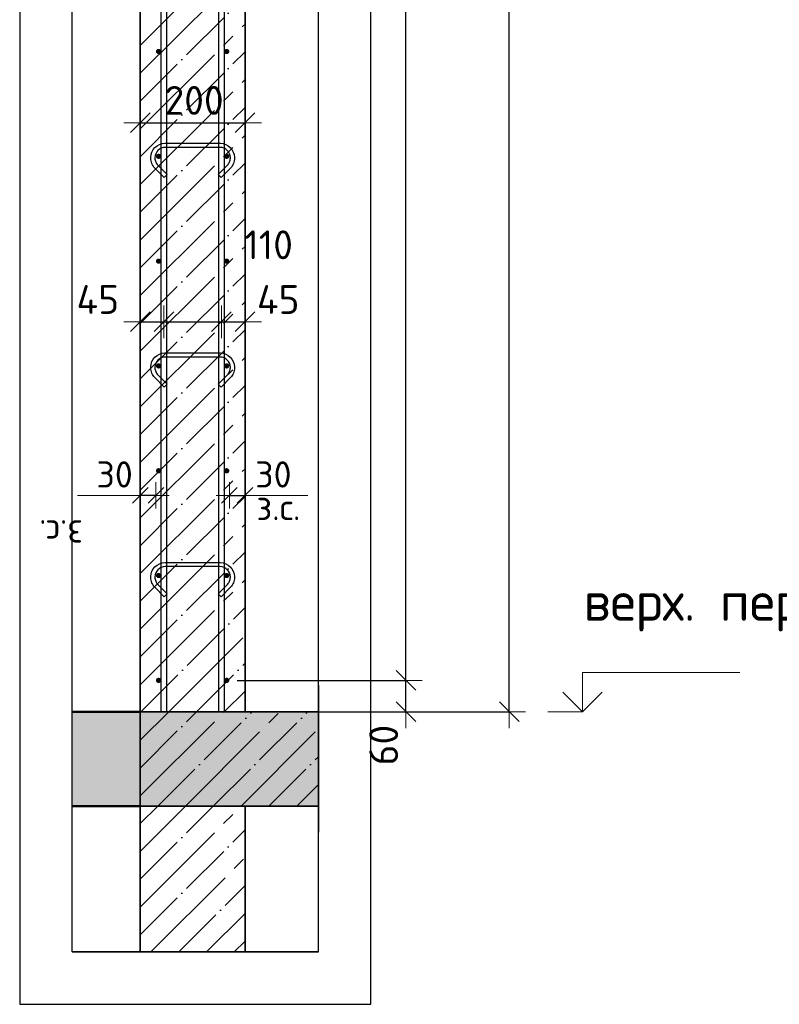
# Model space of a CAD drawing. Header units: millimetres. Extents: x -3026 to 47325, y -2839 to 55854.
# Tile 98 of 130: x 29876 to 31326, y 43643 to 45522. Entities that reach past the tile are written whole.
import ezdxf

# ---------------------------------------------------------------- set-up
doc = ezdxf.new("R2010")
doc.units = ezdxf.units.MM
doc.header["$PDMODE"] = 65
doc.linetypes.add('______11', pattern=[125, 100, -12.5, 0, -12.5])
doc.linetypes.add('______5', pattern=[275, 200, -25, 25, -25])
for name, color, linetype, lineweight in [('Standard', 7, 'Continuous', 25), ('Арм.стержн. вертикальными 1', 22, 'Continuous', 35), ('Арм.стержн.горизонт. 1', 180, 'Continuous', 35), ('Высотная отметки_ общее', 7, 'Continuous', 13), ('Размерная линия_ общее', 7, 'Continuous', 13), ('Размерная линия_ общее_1', 7, 'Continuous', 13)]:
    doc.layers.add(name, color=color, linetype=linetype, lineweight=lineweight)
doc.layers.add('Арм.стержн.Стяжки', color=7, linetype='Continuous', lineweight=35, true_color=0x501e0f)
doc.styles.add('ISOCPEUR', font='ISOCPEUR')
doc.dimstyles.new('DIMSTYLE_11', dxfattribs={"dimtxt": 55, "dimasz": 62.5, "dimexe": 0, "dimexo": 0.001, "dimgap": 27.5, "dimtad": 2, "dimdec": 0, "dimrnd": 5, "dimzin": 12, "dimdsep": 46, "dimtxsty": 'ISOCPEUR', "dimblk1": 'ALL_ML_STRICH', "dimblk2": 'ALL_ML_STRICH', "dimsah": 1, "dimcen": 0, "dimse1": 1, "dimse2": 1, "dimclrd": 7, "dimclre": 256, "dimclrt": 7, "dimadec": 0, "dimazin": 0, "dimtfac": 1, "dimtdec": 0, "dimtix": 1, "dimtmove": 2, "dimatfit": 3, "dimfxl": 0, "dimtvp": 1.2, "dimtzin": 0, "dimlwd": 0, "dimlwe": -3, "dimarcsym": 0})
doc.dimstyles.new('DIMSTYLE_3', dxfattribs={"dimtxt": 55, "dimasz": 62.5, "dimexe": 0, "dimexo": 0, "dimgap": 27.5, "dimtad": 2, "dimdec": 0, "dimrnd": 5, "dimzin": 12, "dimdsep": 46, "dimtxsty": 'ISOCPEUR', "dimblk1": 'ALL_ML_STRICH', "dimblk2": 'ALL_ML_STRICH', "dimsah": 1, "dimcen": 0, "dimclrd": 7, "dimclre": 256, "dimclrt": 7, "dimadec": 0, "dimazin": 0, "dimtfac": 1, "dimtdec": 0, "dimtix": 1, "dimtmove": 2, "dimatfit": 3, "dimfxl": 0, "dimtzin": 0, "dimlwd": 0, "dimlwe": -3, "dimarcsym": 0})
doc.dimstyles.new('DIMSTYLE_7', dxfattribs={"dimtxt": 50, "dimasz": 50, "dimexe": 0, "dimexo": 0.001, "dimgap": 25, "dimtad": 2, "dimdec": 0, "dimrnd": 5, "dimzin": 12, "dimdsep": 46, "dimtxsty": 'ISOCPEUR', "dimblk1": 'ALL_ML_STRICH', "dimblk2": 'ALL_ML_STRICH', "dimsah": 1, "dimcen": 0, "dimse1": 1, "dimse2": 1, "dimclrd": 7, "dimclre": 256, "dimclrt": 7, "dimadec": 0, "dimazin": 0, "dimtfac": 1, "dimtdec": 0, "dimtix": 1, "dimtmove": 2, "dimatfit": 3, "dimfxl": 0, "dimtvp": 1.2, "dimtzin": 0, "dimlwd": 0, "dimlwe": -3, "dimarcsym": 0})
doc.dimstyles.new('DIMSTYLE_8', dxfattribs={"dimtxt": 55, "dimasz": 62.5, "dimexe": 0, "dimexo": 0, "dimgap": 27.5, "dimtad": 2, "dimdec": 0, "dimrnd": 5, "dimzin": 12, "dimdsep": 46, "dimtxsty": 'ISOCPEUR', "dimblk1": 'ALL_ML_STRICH', "dimblk2": 'ALL_ML_STRICH', "dimsah": 1, "dimcen": 0, "dimclrd": 7, "dimclre": 256, "dimclrt": 7, "dimadec": 0, "dimazin": 0, "dimtfac": 1, "dimtdec": 0, "dimtix": 1, "dimtmove": 2, "dimatfit": 3, "dimfxl": 0, "dimtvp": 1.2, "dimtzin": 0, "dimlwd": 0, "dimlwe": -3, "dimarcsym": 0})

# ---------------------------------------------------------------- blocks, each defined once
blk = doc.blocks.new('COMPLEX_ELEVATIONDIM_3')
at = {"layer": 'Высотная отметки_ общее', "color": 7, "linetype": 'Continuous', "lineweight": 13, "transparency": 33554687}
for p, q in [((30950, 44201.6), (30950, 44276.6)), ((30950, 44276.6), (31250, 44276.6)), ((30950, 44201.6), (30912.5, 44239.1)), ((30950, 44201.6), (30987.5, 44239.1)), ((30950, 44201.6), (30883.9, 44201.6)), ((30950, 44201.6), (30950, 44201.6)), ((30950, 44201.6), (30950, 44201.6)), ((30950, 44201.6), (30950, 44201.6)), ((30950, 44201.6), (30950, 44201.6))]:
    blk.add_line(p, q, dxfattribs=at)
at = {"layer": 'Высотная отметки_ общее', "color": 7, "linetype": 'Continuous', "lineweight": 13, "transparency": 33554687, "insert": (30951.8, 44354.9), "char_height": 75, "width": 651.121, "attachment_point": 7, "style": 'ISOCPEUR'}
blk.add_mtext('\\W0.98;верх. перекр.', dxfattribs=at)
blk = doc.blocks.new('ALL_ML_STRICH')
at = {"color": 0, "linetype": 'ByBlock', "lineweight": -2}
for p, q in [((0, -0.5), (0, 0.5)), ((-1, 0), (0.5, 0)), ((-0.3, -0.3), (0.3, 0.3))]:
    blk.add_line(p, q, dxfattribs=at)
blk = doc.blocks.new('*D83')
at = {"layer": 'DEFPOINTS', "color": 7, "linetype": 'Continuous', "lineweight": 13, "transparency": 33554687}
for p in [(30402.1, 47321.6), (30430.7, 44201.6), (30810, 44201.6)]:
    blk.add_point(p, dxfattribs=at)
at = {"layer": 'Размерная линия_ общее', "color": 253, "linetype": 'Continuous', "lineweight": -2, "true_color": 0xa0a0a0, "transparency": 33554687}
for p, q in [((30422.1, 47321.6), (30810, 47321.6)), ((30450.7, 44201.6), (30810, 44201.6))]:
    blk.add_line(p, q, dxfattribs=at)
at = {"layer": 'Размерная линия_ общее', "color": 7, "linetype": 'Continuous', "lineweight": -2, "transparency": 33554687}
blk.add_line((30810, 44201.6), (30810, 47321.6), dxfattribs=at)
at = {"layer": 'Размерная линия_ общее', "color": 7, "linetype": 'Continuous', "lineweight": 13, "transparency": 33554687, "xscale": 62.5, "yscale": 62.5, "zscale": 62.5}
for p, rotation in [((30810, 47321.6), 90), ((30810, 44201.6), 270)]:
    blk.add_blockref('ALL_ML_STRICH', p, dxfattribs=dict(at, rotation=rotation))
at = {"layer": 'Размерная линия_ общее', "color": 7, "linetype": 'Continuous', "lineweight": 13, "transparency": 33554687, "insert": (30767.5, 45769.8), "char_height": 55, "width": 220, "attachment_point": 5, "rotation": 90, "style": 'ISOCPEUR'}
blk.add_mtext('\\A1;{3120}', dxfattribs=at)
blk = doc.blocks.new('*D85')
at = {"layer": 'DEFPOINTS', "color": 7, "linetype": 'Continuous', "lineweight": 13, "transparency": 33554687}
for p in [(30270.9, 44261.6), (30328.7, 44201.6), (30612.8, 44201.6)]:
    blk.add_point(p, dxfattribs=at)
at = {"layer": 'Размерная линия_ общее', "color": 253, "linetype": 'Continuous', "lineweight": -2, "true_color": 0xa0a0a0, "transparency": 33554687}
for p, q in [((30290.9, 44261.6), (30612.8, 44261.6)), ((30348.7, 44201.6), (30612.8, 44201.6))]:
    blk.add_line(p, q, dxfattribs=at)
at = {"layer": 'Размерная линия_ общее', "color": 7, "linetype": 'Continuous', "lineweight": -2, "transparency": 33554687}
blk.add_line((30612.8, 44201.6), (30612.8, 44261.6), dxfattribs=at)
at = {"layer": 'Размерная линия_ общее', "color": 7, "linetype": 'Continuous', "lineweight": 13, "transparency": 33554687, "xscale": 62.5, "yscale": 62.5, "zscale": 62.5}
for p, rotation in [((30612.8, 44261.6), 90), ((30612.8, 44201.6), 270)]:
    blk.add_blockref('ALL_ML_STRICH', p, dxfattribs=dict(at, rotation=rotation))
at = {"layer": 'Размерная линия_ общее', "color": 7, "linetype": 'Continuous', "lineweight": 13, "transparency": 33554687, "insert": (30570.4, 44138), "char_height": 55, "width": 110, "attachment_point": 5, "rotation": 90, "style": 'ISOCPEUR'}
blk.add_mtext('\\A1;{60}', dxfattribs=at)
blk = doc.blocks.new('*D86')
at = {"layer": 'DEFPOINTS', "color": 7, "linetype": 'Continuous', "lineweight": 13, "transparency": 33554687}
for p in [(30270.9, 47261.6), (30270.9, 44261.6), (30612.8, 44261.6)]:
    blk.add_point(p, dxfattribs=at)
at = {"layer": 'Размерная линия_ общее', "color": 253, "linetype": 'Continuous', "lineweight": -2, "true_color": 0xa0a0a0, "transparency": 33554687}
for p, q in [((30290.9, 47261.6), (30612.8, 47261.6)), ((30290.9, 44261.6), (30612.8, 44261.6))]:
    blk.add_line(p, q, dxfattribs=at)
at = {"layer": 'Размерная линия_ общее', "color": 7, "linetype": 'Continuous', "lineweight": -2, "transparency": 33554687}
blk.add_line((30612.8, 44261.6), (30612.8, 47261.6), dxfattribs=at)
at = {"layer": 'Размерная линия_ общее', "color": 7, "linetype": 'Continuous', "lineweight": 13, "transparency": 33554687, "xscale": 62.5, "yscale": 62.5, "zscale": 62.5}
for p, rotation in [((30612.8, 47261.6), 90), ((30612.8, 44261.6), 270)]:
    blk.add_blockref('ALL_ML_STRICH', p, dxfattribs=dict(at, rotation=rotation))
at = {"layer": 'Размерная линия_ общее', "color": 7, "linetype": 'Continuous', "lineweight": 13, "transparency": 33554687, "insert": (30542.8, 45576.6), "char_height": 55, "width": 2.75, "attachment_point": 1, "rotation": 90, "line_spacing_factor": 0.60241, "style": 'ISOCPEUR'}
blk.add_mtext('\\W0.91;15х200=3000', dxfattribs=at)
blk = doc.blocks.new('*D125')
at = {"layer": 'DEFPOINTS', "color": 7, "linetype": 'Continuous', "lineweight": 13, "transparency": 33554687}
for p in [(30275.9, 44614.5), (30275.9, 44605.8), (30305.9, 44605.8)]:
    blk.add_point(p, dxfattribs=at)
at = {"layer": 'Размерная линия_ общее_1', "color": 7, "linetype": 'Continuous', "lineweight": -2, "transparency": 33554687}
blk.add_line((30275.9, 44614.5), (30305.9, 44614.5), dxfattribs=at)
at = {"layer": 'Размерная линия_ общее_1', "color": 7, "linetype": 'Continuous', "lineweight": 13, "transparency": 33554687, "xscale": 50, "yscale": 50, "zscale": 50, "rotation": 180}
blk.add_blockref('ALL_ML_STRICH', (30275.9, 44614.5), dxfattribs=at)
at = {"layer": 'Размерная линия_ общее_1', "color": 7, "linetype": 'Continuous', "lineweight": 13, "transparency": 33554687, "xscale": 50, "yscale": 50, "zscale": 50}
blk.add_blockref('ALL_ML_STRICH', (30305.9, 44614.5), dxfattribs=at)
at = {"layer": 'Размерная линия_ общее_1', "color": 7, "linetype": 'Continuous', "lineweight": 13, "transparency": 33554687, "insert": (30359.9, 44654.5), "char_height": 50, "width": 100, "attachment_point": 5, "style": 'ISOCPEUR'}
blk.add_mtext('\\A1;{30}', dxfattribs=at)
at = {"layer": 'Размерная линия_ общее_1', "color": 7, "linetype": 'Continuous', "lineweight": 13, "transparency": 33554687, "insert": (30327.6, 44617.3), "char_height": 50, "width": 2.5, "attachment_point": 1, "line_spacing_factor": 0.60241, "style": 'ISOCPEUR'}
blk.add_mtext('з.с.', dxfattribs=at)
blk = doc.blocks.new('*D126')
at = {"layer": 'DEFPOINTS', "color": 7, "linetype": 'Continuous', "lineweight": 13, "transparency": 33554687}
for p in [(30105.9, 44945.8), (30150.9, 44948.2), (30105.9, 44936.4)]:
    blk.add_point(p, dxfattribs=at)
at = {"layer": 'Размерная линия_ общее', "color": 7, "linetype": 'Continuous', "lineweight": -2, "transparency": 33554687}
blk.add_line((30105.9, 44945.8), (30150.9, 44945.8), dxfattribs=at)
at = {"layer": 'Размерная линия_ общее', "color": 7, "linetype": 'Continuous', "lineweight": 13, "transparency": 33554687, "xscale": 62.5, "yscale": 62.5, "zscale": 62.5, "rotation": 180}
blk.add_blockref('ALL_ML_STRICH', (30105.9, 44945.8), dxfattribs=at)
at = {"layer": 'Размерная линия_ общее', "color": 7, "linetype": 'Continuous', "lineweight": 13, "transparency": 33554687, "xscale": 62.5, "yscale": 62.5, "zscale": 62.5}
blk.add_blockref('ALL_ML_STRICH', (30150.9, 44945.8), dxfattribs=at)
at = {"layer": 'Размерная линия_ общее', "color": 7, "linetype": 'Continuous', "lineweight": 13, "transparency": 33554687, "insert": (30024.9, 44988.4), "char_height": 55, "width": 110, "attachment_point": 5, "style": 'ISOCPEUR'}
blk.add_mtext('\\A1;{45}', dxfattribs=at)
blk = doc.blocks.new('*D127')
at = {"layer": 'DEFPOINTS', "color": 7, "linetype": 'Continuous', "lineweight": 13, "transparency": 33554687}
for p in [(30150.9, 44948.2), (30150.9, 44945.8), (30260.9, 44952.1)]:
    blk.add_point(p, dxfattribs=at)
at = {"layer": 'Размерная линия_ общее', "color": 7, "linetype": 'Continuous', "lineweight": -2, "transparency": 33554687}
blk.add_line((30150.9, 44945.8), (30260.9, 44945.8), dxfattribs=at)
at = {"layer": 'Размерная линия_ общее', "color": 7, "linetype": 'Continuous', "lineweight": 13, "transparency": 33554687, "xscale": 62.5, "yscale": 62.5, "zscale": 62.5, "rotation": 180}
blk.add_blockref('ALL_ML_STRICH', (30150.9, 44945.8), dxfattribs=at)
at = {"layer": 'Размерная линия_ общее', "color": 7, "linetype": 'Continuous', "lineweight": 13, "transparency": 33554687, "xscale": 62.5, "yscale": 62.5, "zscale": 62.5}
blk.add_blockref('ALL_ML_STRICH', (30260.9, 44945.8), dxfattribs=at)
at = {"layer": 'Размерная линия_ общее', "color": 7, "linetype": 'Continuous', "lineweight": 13, "transparency": 33554687, "insert": (30350.9, 45092.7), "char_height": 55, "width": 165, "attachment_point": 5, "style": 'ISOCPEUR'}
blk.add_mtext('\\A1;{110}', dxfattribs=at)
blk = doc.blocks.new('*D128')
at = {"layer": 'DEFPOINTS', "color": 7, "linetype": 'Continuous', "lineweight": 13, "transparency": 33554687}
for p in [(30260.9, 44952.1), (30260.9, 44945.8), (30305.9, 44945)]:
    blk.add_point(p, dxfattribs=at)
at = {"layer": 'Размерная линия_ общее', "color": 7, "linetype": 'Continuous', "lineweight": -2, "transparency": 33554687}
blk.add_line((30260.9, 44945.8), (30305.9, 44945.8), dxfattribs=at)
at = {"layer": 'Размерная линия_ общее', "color": 7, "linetype": 'Continuous', "lineweight": 13, "transparency": 33554687, "xscale": 62.5, "yscale": 62.5, "zscale": 62.5, "rotation": 180}
blk.add_blockref('ALL_ML_STRICH', (30260.9, 44945.8), dxfattribs=at)
at = {"layer": 'Размерная линия_ общее', "color": 7, "linetype": 'Continuous', "lineweight": 13, "transparency": 33554687, "xscale": 62.5, "yscale": 62.5, "zscale": 62.5}
blk.add_blockref('ALL_ML_STRICH', (30305.9, 44945.8), dxfattribs=at)
at = {"layer": 'Размерная линия_ общее', "color": 7, "linetype": 'Continuous', "lineweight": 13, "transparency": 33554687, "insert": (30369.2, 44988.3), "char_height": 55, "width": 110, "attachment_point": 5, "style": 'ISOCPEUR'}
blk.add_mtext('\\A1;{45}', dxfattribs=at)
blk = doc.blocks.new('*D129')
at = {"layer": 'DEFPOINTS', "color": 7, "linetype": 'Continuous', "lineweight": 13, "transparency": 33554687}
for p in [(30105.9, 45325.8), (30305.9, 45325), (30105.9, 45316.4)]:
    blk.add_point(p, dxfattribs=at)
at = {"layer": 'Размерная линия_ общее', "color": 253, "linetype": 'Continuous', "lineweight": -2, "true_color": 0xa0a0a0, "transparency": 33554687}
for p, q in [((30105.9, 45325.8), (30105.9, 45325.8)), ((30305.9, 45325.8), (30305.9, 45325.8))]:
    blk.add_line(p, q, dxfattribs=at)
at = {"layer": 'Размерная линия_ общее', "color": 7, "linetype": 'Continuous', "lineweight": -2, "transparency": 33554687}
blk.add_line((30105.9, 45325.8), (30305.9, 45325.8), dxfattribs=at)
at = {"layer": 'Размерная линия_ общее', "color": 7, "linetype": 'Continuous', "lineweight": 13, "transparency": 33554687, "xscale": 62.5, "yscale": 62.5, "zscale": 62.5, "rotation": 180}
blk.add_blockref('ALL_ML_STRICH', (30105.9, 45325.8), dxfattribs=at)
at = {"layer": 'Размерная линия_ общее', "color": 7, "linetype": 'Continuous', "lineweight": 13, "transparency": 33554687, "xscale": 62.5, "yscale": 62.5, "zscale": 62.5}
blk.add_blockref('ALL_ML_STRICH', (30305.9, 45325.8), dxfattribs=at)
at = {"layer": 'Размерная линия_ общее', "color": 7, "linetype": 'Continuous', "lineweight": 13, "transparency": 33554687, "insert": (30208.6, 45368.3), "char_height": 55, "width": 165, "attachment_point": 5, "style": 'ISOCPEUR'}
blk.add_mtext('\\A1;{200}', dxfattribs=at)
blk = doc.blocks.new('*D130')
at = {"layer": 'DEFPOINTS', "color": 7, "linetype": 'Continuous', "lineweight": 13, "transparency": 33554687}
for p in [(30135.9, 44614.5), (30105.9, 44605.8), (30135.9, 44605.8)]:
    blk.add_point(p, dxfattribs=at)
at = {"layer": 'Размерная линия_ общее_1', "color": 7, "linetype": 'Continuous', "lineweight": -2, "transparency": 33554687}
blk.add_line((30135.9, 44614.5), (30105.9, 44614.5), dxfattribs=at)
at = {"layer": 'Размерная линия_ общее_1', "color": 7, "linetype": 'Continuous', "lineweight": 13, "transparency": 33554687, "xscale": 50, "yscale": 50, "zscale": 50}
for p, rotation in [((30105.9, 44614.5), 180), ((30135.9, 44614.5), 360)]:
    blk.add_blockref('ALL_ML_STRICH', p, dxfattribs=dict(at, rotation=rotation))
at = {"layer": 'Размерная линия_ общее_1', "color": 7, "linetype": 'Continuous', "lineweight": 13, "transparency": 33554687, "insert": (30056.9, 44654.5), "char_height": 50, "width": 100, "attachment_point": 5, "style": 'ISOCPEUR'}
blk.add_mtext('\\A1;{30}', dxfattribs=at)
at = {"layer": 'Размерная линия_ общее_1', "color": 7, "linetype": 'Continuous', "lineweight": 13, "transparency": 33554687, "insert": (29996.6, 44517.3), "char_height": 50, "width": 2.5, "attachment_point": 1, "rotation": 180, "line_spacing_factor": 0.60241, "style": 'ISOCPEUR'}
blk.add_mtext('з.с.', dxfattribs=at)

msp = doc.modelspace()

# ---------------------------------------------------------------- hatches: boundary and pattern name
at = {"layer": 'Standard', "linetype": 'Continuous', "lineweight": 25, "true_color": 0xe0e0e0, "transparency": 33554687}
msp.add_hatch(color=254, dxfattribs=at).paths.add_polyline_path([(29975.8, 44021.6), (30105.9, 44021.6), (30105.9, 44201.6), (29975.8, 44201.6)])
at = {"layer": 'Standard', "linetype": 'Continuous', "lineweight": -3, "transparency": 33554687}
msp.add_hatch(color=9, dxfattribs=at).paths.add_polyline_path([(30105.9, 44201.6), (30105.9, 44021.6), (30445.8, 44021.6), (30445.8, 44201.6)])
at = {"layer": 'Арм.стержн.горизонт. 1', "linetype": 'Continuous', "lineweight": 50, "transparency": 33554687}
for points in [[(30145.9, 45461.6), (30145.5, 45463.5), (30144.4, 45465.1), (30142.8, 45466.2), (30140.9, 45466.6), (30138.9, 45466.2), (30137.3, 45465.1), (30136.2, 45463.5), (30135.9, 45461.6), (30136.2, 45459.6), (30137.3, 45458), (30138.9, 45456.9), (30140.9, 45456.6), (30142.8, 45456.9), (30144.4, 45458), (30145.5, 45459.6)], [(30275.9, 45461.6), (30275.5, 45463.5), (30274.4, 45465.1), (30272.8, 45466.2), (30270.9, 45466.6), (30268.9, 45466.2), (30267.3, 45465.1), (30266.2, 45463.5), (30265.9, 45461.6), (30266.2, 45459.6), (30267.3, 45458), (30268.9, 45456.9), (30270.9, 45456.6), (30272.8, 45456.9), (30274.4, 45458), (30275.5, 45459.6)], [(30145.9, 45261.6), (30145.5, 45263.5), (30144.4, 45265.1), (30142.8, 45266.2), (30140.9, 45266.6), (30138.9, 45266.2), (30137.3, 45265.1), (30136.2, 45263.5), (30135.9, 45261.6), (30136.2, 45259.6), (30137.3, 45258), (30138.9, 45256.9), (30140.9, 45256.6), (30142.8, 45256.9), (30144.4, 45258), (30145.5, 45259.6)], [(30275.9, 45261.6), (30275.5, 45263.5), (30274.4, 45265.1), (30272.8, 45266.2), (30270.9, 45266.6), (30268.9, 45266.2), (30267.3, 45265.1), (30266.2, 45263.5), (30265.9, 45261.6), (30266.2, 45259.6), (30267.3, 45258), (30268.9, 45256.9), (30270.9, 45256.6), (30272.8, 45256.9), (30274.4, 45258), (30275.5, 45259.6)], [(30145.9, 45061.6), (30145.5, 45063.5), (30144.4, 45065.1), (30142.8, 45066.2), (30140.9, 45066.6), (30138.9, 45066.2), (30137.3, 45065.1), (30136.2, 45063.5), (30135.9, 45061.6), (30136.2, 45059.6), (30137.3, 45058), (30138.9, 45056.9), (30140.9, 45056.6), (30142.8, 45056.9), (30144.4, 45058), (30145.5, 45059.6)], [(30275.9, 45061.6), (30275.5, 45063.5), (30274.4, 45065.1), (30272.8, 45066.2), (30270.9, 45066.6), (30268.9, 45066.2), (30267.3, 45065.1), (30266.2, 45063.5), (30265.9, 45061.6), (30266.2, 45059.6), (30267.3, 45058), (30268.9, 45056.9), (30270.9, 45056.6), (30272.8, 45056.9), (30274.4, 45058), (30275.5, 45059.6)], [(30145.9, 44861.6), (30145.5, 44863.5), (30144.4, 44865.1), (30142.8, 44866.2), (30140.9, 44866.6), (30138.9, 44866.2), (30137.3, 44865.1), (30136.2, 44863.5), (30135.9, 44861.6), (30136.2, 44859.6), (30137.3, 44858), (30138.9, 44856.9), (30140.9, 44856.6), (30142.8, 44856.9), (30144.4, 44858), (30145.5, 44859.6)], [(30275.9, 44861.6), (30275.5, 44863.5), (30274.4, 44865.1), (30272.8, 44866.2), (30270.9, 44866.6), (30268.9, 44866.2), (30267.3, 44865.1), (30266.2, 44863.5), (30265.9, 44861.6), (30266.2, 44859.6), (30267.3, 44858), (30268.9, 44856.9), (30270.9, 44856.6), (30272.8, 44856.9), (30274.4, 44858), (30275.5, 44859.6)], [(30145.9, 44661.6), (30145.5, 44663.5), (30144.4, 44665.1), (30142.8, 44666.2), (30140.9, 44666.6), (30138.9, 44666.2), (30137.3, 44665.1), (30136.2, 44663.5), (30135.9, 44661.6), (30136.2, 44659.6), (30137.3, 44658), (30138.9, 44656.9), (30140.9, 44656.6), (30142.8, 44656.9), (30144.4, 44658), (30145.5, 44659.6)], [(30275.9, 44661.6), (30275.5, 44663.5), (30274.4, 44665.1), (30272.8, 44666.2), (30270.9, 44666.6), (30268.9, 44666.2), (30267.3, 44665.1), (30266.2, 44663.5), (30265.9, 44661.6), (30266.2, 44659.6), (30267.3, 44658), (30268.9, 44656.9), (30270.9, 44656.6), (30272.8, 44656.9), (30274.4, 44658), (30275.5, 44659.6)], [(30145.9, 44461.6), (30145.5, 44463.5), (30144.4, 44465.1), (30142.8, 44466.2), (30140.9, 44466.6), (30138.9, 44466.2), (30137.3, 44465.1), (30136.2, 44463.5), (30135.9, 44461.6), (30136.2, 44459.6), (30137.3, 44458), (30138.9, 44456.9), (30140.9, 44456.6), (30142.8, 44456.9), (30144.4, 44458), (30145.5, 44459.6)], [(30275.9, 44461.6), (30275.5, 44463.5), (30274.4, 44465.1), (30272.8, 44466.2), (30270.9, 44466.6), (30268.9, 44466.2), (30267.3, 44465.1), (30266.2, 44463.5), (30265.9, 44461.6), (30266.2, 44459.6), (30267.3, 44458), (30268.9, 44456.9), (30270.9, 44456.6), (30272.8, 44456.9), (30274.4, 44458), (30275.5, 44459.6)], [(30145.9, 44261.6), (30145.5, 44263.5), (30144.4, 44265.1), (30142.8, 44266.2), (30140.9, 44266.6), (30138.9, 44266.2), (30137.3, 44265.1), (30136.2, 44263.5), (30135.9, 44261.6), (30136.2, 44259.6), (30137.3, 44258), (30138.9, 44256.9), (30140.9, 44256.6), (30142.8, 44256.9), (30144.4, 44258), (30145.5, 44259.6)], [(30275.9, 44261.6), (30275.5, 44263.5), (30274.4, 44265.1), (30272.8, 44266.2), (30270.9, 44266.6), (30268.9, 44266.2), (30267.3, 44265.1), (30266.2, 44263.5), (30265.9, 44261.6), (30266.2, 44259.6), (30267.3, 44258), (30268.9, 44256.9), (30270.9, 44256.6), (30272.8, 44256.9), (30274.4, 44258), (30275.5, 44259.6)]]:
    msp.add_hatch(color=4, dxfattribs=at).paths.add_polyline_path(points)

# ---------------------------------------------------------------- linework, layer by layer
at = {"color": 52, "linetype": 'Continuous', "lineweight": -3, "transparency": 33554687}
for p, q in [((29975.8, 43743.4), (29975.8, 48630.8)), ((29975.8, 43743.4), (29975.8, 48630.8)), ((30445.8, 43743.4), (30445.8, 48630.8)), ((30445.8, 43743.4), (30445.8, 48630.8)), ((30445.8, 43743.4), (29975.8, 43743.4)), ((29975.8, 43743.4), (30445.8, 43743.4))]:
    msp.add_line(p, q, dxfattribs=at)
at = {"layer": 'Standard', "color": 7, "linetype": 'Continuous', "lineweight": 35, "transparency": 33554687}
for p, q in [((30105.9, 47321.6), (30105.9, 44201.6)), ((30305.9, 44201.6), (30305.9, 47321.6)), ((30105.9, 44201.6), (30105.9, 44021.6)), ((30445.8, 44201.6), (30305.9, 44201.6)), ((30105.9, 44021.6), (30105.9, 43743.4)), ((30305.9, 43743.4), (30305.9, 44021.6)), ((30305.9, 44021.6), (30445.8, 44021.6))]:
    msp.add_line(p, q, dxfattribs=at)
at = {"layer": 'Standard', "color": 253, "linetype": '______11', "lineweight": -3, "true_color": 0xababab, "transparency": 33554687}
for p, q in [((30105.9, 45473.1), (30305.9, 45673.1)), ((30105.9, 45367), (30305.9, 45567)), ((30105.9, 45260.9), (30305.9, 45460.9)), ((30105.9, 45154.9), (30305.9, 45354.9)), ((30105.9, 45048.8), (30305.9, 45248.8)), ((30105.9, 44942.7), (30305.9, 45142.7)), ((30105.9, 44836.7), (30305.9, 45036.7)), ((30105.9, 44730.6), (30305.9, 44930.6)), ((30105.9, 44624.5), (30305.9, 44824.5)), ((30105.9, 44518.5), (30305.9, 44718.5)), ((30105.9, 44412.4), (30305.9, 44612.4)), ((30105.9, 44306.3), (30305.9, 44506.3)), ((30107.1, 44201.6), (30305.9, 44400.3)), ((30213.2, 44201.6), (30305.9, 44294.2)), ((30105.9, 44200.3), (30107.1, 44201.6)), ((30105.9, 44094.2), (30213.2, 44201.6)), ((30139.3, 44021.6), (30319.3, 44201.6)), ((30245.3, 44021.6), (30425.3, 44201.6)), ((30351.4, 44021.6), (30445.8, 44115.9)), ((30105.9, 43882.1), (30245.3, 44021.6)), ((30105.9, 43988.1), (30139.3, 44021.6)), ((30105.9, 43776), (30305.9, 43976)), ((30179.3, 43743.4), (30305.9, 43869.9)), ((30285.3, 43743.4), (30305.9, 43763.9))]:
    msp.add_line(p, q, dxfattribs=at)
at = {"layer": 'Standard', "color": 253, "linetype": '______5', "lineweight": -3, "true_color": 0xababab, "transparency": 33554687}
for p, q in [((30105.9, 45420), (30305.9, 45620)), ((30105.9, 45314), (30305.9, 45514)), ((30105.9, 45207.9), (30305.9, 45407.9)), ((30105.9, 45101.8), (30305.9, 45301.8)), ((30105.9, 44995.8), (30305.9, 45195.8)), ((30105.9, 44889.7), (30305.9, 45089.7)), ((30105.9, 44783.6), (30305.9, 44983.6)), ((30105.9, 44677.6), (30305.9, 44877.6)), ((30105.9, 44571.5), (30305.9, 44771.5)), ((30105.9, 44465.4), (30305.9, 44665.4)), ((30105.9, 44359.4), (30305.9, 44559.4)), ((30105.9, 44253.3), (30305.9, 44453.3)), ((30160.2, 44201.6), (30305.9, 44347.2)), ((30266.2, 44201.6), (30305.9, 44241.2)), ((30105.9, 44147.2), (30160.2, 44201.6)), ((30105.9, 44041.2), (30266.2, 44201.6)), ((30192.3, 44021.6), (30372.3, 44201.6)), ((30298.4, 44021.6), (30445.8, 44169)), ((30404.4, 44021.6), (30445.8, 44062.9)), ((30105.9, 43829), (30298.4, 44021.6)), ((30105.9, 43935.1), (30192.3, 44021.6)), ((30126.2, 43743.4), (30305.9, 43923)), ((30232.3, 43743.4), (30305.9, 43816.9))]:
    msp.add_line(p, q, dxfattribs=at)
at = {"layer": 'Standard', "color": 7, "linetype": 'Continuous', "lineweight": 13, "transparency": 33554687}
for p, q in [((30105.9, 44614.5), (29985.9, 44614.5)), ((30305.9, 44614.5), (30425.9, 44614.5))]:
    msp.add_line(p, q, dxfattribs=at)
at = {"layer": 'Standard', "color": 7, "linetype": 'Continuous', "lineweight": 25, "transparency": 33554687}
for p, q in [((29975.8, 43971.6), (29975.8, 44251.6)), ((30445.8, 44251.6), (30445.8, 43971.6)), ((30305.9, 44201.6), (30105.9, 44201.6)), ((30105.9, 44201.6), (30305.9, 44201.6)), ((30305.9, 44021.6), (30105.9, 44021.6)), ((30105.9, 44021.6), (30305.9, 44021.6)), ((30055.9, 43743.4), (30355.9, 43743.4))]:
    msp.add_line(p, q, dxfattribs=at)
at = {"layer": 'Standard', "color": 7, "linetype": 'Continuous', "lineweight": 50, "transparency": 33554687}
for p, q in [((30105.9, 44201.6), (29975.8, 44201.6)), ((29975.8, 44021.6), (30105.9, 44021.6))]:
    msp.add_line(p, q, dxfattribs=at)
at = {"layer": 'Standard', "color": 7, "linetype": 'Continuous', "lineweight": 25, "transparency": 33554687}
msp.add_lwpolyline([(29875.8, 43643.4), (30545.8, 43643.4), (30545.8, 48730.8), (29875.8, 48730.8), (29875.8, 43643.4)], dxfattribs=at)
at = {"layer": 'Арм.стержн. вертикальными 1', "color": 4, "linetype": 'Continuous', "lineweight": 25, "transparency": 33554687}
for points in [[(30145.9, 44201.6), (30145.9, 48331.6), (30155.9, 48331.6), (30155.9, 44201.6), (30145.9, 44201.6)], [(30145.9, 44201.6), (30145.9, 48331.6), (30155.9, 48331.6), (30155.9, 44201.6), (30145.9, 44201.6)], [(30255.9, 44201.6), (30255.9, 48331.6), (30265.9, 48331.6), (30265.9, 44201.6), (30255.9, 44201.6)], [(30255.9, 44201.6), (30255.9, 48331.6), (30265.9, 48331.6), (30265.9, 44201.6), (30255.9, 44201.6)]]:
    msp.add_lwpolyline(points, dxfattribs=at)
at = {"layer": 'Арм.стержн.горизонт. 1', "color": 52, "linetype": 'Continuous', "lineweight": 25, "transparency": 33554687}
for p, q in [((30105.9, 44201.6), (30105.9, 44201.6)), ((30305.9, 44201.6), (30305.9, 44201.6))]:
    msp.add_line(p, q, dxfattribs=at)
at = {"layer": 'Арм.стержн.Стяжки', "color": 40, "linetype": 'Continuous', "lineweight": 25, "transparency": 33554687}
for points in [[(30254.4, 45226.8), (30272.3, 45244.7), (30273.5, 45246.1), (30274.6, 45247.6), (30275.5, 45249.2), (30276.3, 45250.9), (30277, 45252.6), (30277.4, 45254.4), (30277.7, 45256.3), (30277.9, 45258.2), (30277.9, 45259.3), (30277.4, 45262.9), (30276.1, 45266.6), (30274.3, 45270), (30272, 45272.7), (30269.3, 45275), (30265.9, 45276.9), (30262.2, 45278.1), (30258.6, 45278.6), (30153.1, 45278.6), (30149.5, 45278.1), (30145.8, 45276.9), (30142.5, 45275), (30139.7, 45272.7), (30137.4, 45270), (30135.6, 45266.6), (30134.4, 45262.9), (30133.9, 45259.3), (30133.9, 45258.2), (30134, 45256.3), (30134.3, 45254.4), (30134.8, 45252.6), (30135.4, 45250.9), (30136.2, 45249.2), (30137.1, 45247.6), (30138.2, 45246.1), (30139.4, 45244.7), (30157.3, 45226.8), (30151.6, 45221.2), (30133.6, 45239.2), (30131.9, 45241.1), (30130.4, 45243.3), (30129.1, 45245.5), (30128, 45247.8), (30127.1, 45250.3), (30126.5, 45252.8), (30126, 45255.4), (30125.9, 45257.9), (30125.9, 45259.9), (30126.5, 45264.8), (30128.2, 45269.8), (30130.8, 45274.5), (30134, 45278.4), (30137.9, 45281.6), (30142.6, 45284.2), (30147.7, 45285.9), (30152.5, 45286.6), (30259.2, 45286.6), (30264.1, 45285.9), (30269.1, 45284.2), (30273.8, 45281.6), (30277.7, 45278.4), (30280.9, 45274.5), (30283.5, 45269.8), (30285.2, 45264.8), (30285.9, 45259.9), (30285.9, 45257.9), (30285.7, 45255.4), (30285.3, 45252.8), (30284.6, 45250.3), (30283.7, 45247.8), (30282.6, 45245.5), (30281.3, 45243.3), (30279.8, 45241.1), (30278.1, 45239.2), (30260.1, 45221.2), (30254.4, 45226.8)], [(30254.4, 44826.8), (30272.3, 44844.7), (30273.5, 44846.1), (30274.6, 44847.6), (30275.5, 44849.2), (30276.3, 44850.9), (30277, 44852.6), (30277.4, 44854.4), (30277.7, 44856.3), (30277.9, 44858.2), (30277.9, 44859.3), (30277.4, 44862.9), (30276.1, 44866.6), (30274.3, 44870), (30272, 44872.7), (30269.3, 44875), (30265.9, 44876.9), (30262.2, 44878.1), (30258.6, 44878.6), (30153.1, 44878.6), (30149.5, 44878.1), (30145.8, 44876.9), (30142.5, 44875), (30139.7, 44872.7), (30137.4, 44870), (30135.6, 44866.6), (30134.4, 44862.9), (30133.9, 44859.3), (30133.9, 44858.2), (30134, 44856.3), (30134.3, 44854.4), (30134.8, 44852.6), (30135.4, 44850.9), (30136.2, 44849.2), (30137.1, 44847.6), (30138.2, 44846.1), (30139.4, 44844.7), (30157.3, 44826.8), (30151.6, 44821.2), (30133.6, 44839.2), (30131.9, 44841.1), (30130.4, 44843.3), (30129.1, 44845.5), (30128, 44847.8), (30127.1, 44850.3), (30126.5, 44852.8), (30126, 44855.4), (30125.9, 44857.9), (30125.9, 44859.9), (30126.5, 44864.8), (30128.2, 44869.8), (30130.8, 44874.5), (30134, 44878.4), (30137.9, 44881.6), (30142.6, 44884.2), (30147.7, 44885.9), (30152.5, 44886.6), (30259.2, 44886.6), (30264.1, 44885.9), (30269.1, 44884.2), (30273.8, 44881.6), (30277.7, 44878.4), (30280.9, 44874.5), (30283.5, 44869.8), (30285.2, 44864.8), (30285.9, 44859.9), (30285.9, 44857.9), (30285.7, 44855.4), (30285.3, 44852.8), (30284.6, 44850.3), (30283.7, 44847.8), (30282.6, 44845.5), (30281.3, 44843.3), (30279.8, 44841.1), (30278.1, 44839.2), (30260.1, 44821.2), (30254.4, 44826.8)], [(30254.4, 44426.8), (30272.3, 44444.7), (30273.5, 44446.1), (30274.6, 44447.6), (30275.5, 44449.2), (30276.3, 44450.9), (30277, 44452.6), (30277.4, 44454.4), (30277.7, 44456.3), (30277.9, 44458.2), (30277.9, 44459.3), (30277.4, 44462.9), (30276.1, 44466.6), (30274.3, 44470), (30272, 44472.7), (30269.3, 44475), (30265.9, 44476.9), (30262.2, 44478.1), (30258.6, 44478.6), (30153.1, 44478.6), (30149.5, 44478.1), (30145.8, 44476.9), (30142.5, 44475), (30139.7, 44472.7), (30137.4, 44470), (30135.6, 44466.6), (30134.4, 44462.9), (30133.9, 44459.3), (30133.9, 44458.2), (30134, 44456.3), (30134.3, 44454.4), (30134.8, 44452.6), (30135.4, 44450.9), (30136.2, 44449.2), (30137.1, 44447.6), (30138.2, 44446.1), (30139.4, 44444.7), (30157.3, 44426.8), (30151.6, 44421.2), (30133.6, 44439.2), (30131.9, 44441.1), (30130.4, 44443.3), (30129.1, 44445.5), (30128, 44447.8), (30127.1, 44450.3), (30126.5, 44452.8), (30126, 44455.4), (30125.9, 44457.9), (30125.9, 44459.9), (30126.5, 44464.8), (30128.2, 44469.8), (30130.8, 44474.5), (30134, 44478.4), (30137.9, 44481.6), (30142.6, 44484.2), (30147.7, 44485.9), (30152.5, 44486.6), (30259.2, 44486.6), (30264.1, 44485.9), (30269.1, 44484.2), (30273.8, 44481.6), (30277.7, 44478.4), (30280.9, 44474.5), (30283.5, 44469.8), (30285.2, 44464.8), (30285.9, 44459.9), (30285.9, 44457.9), (30285.7, 44455.4), (30285.3, 44452.8), (30284.6, 44450.3), (30283.7, 44447.8), (30282.6, 44445.5), (30281.3, 44443.3), (30279.8, 44441.1), (30278.1, 44439.2), (30260.1, 44421.2), (30254.4, 44426.8)]]:
    msp.add_lwpolyline(points, dxfattribs=at)

# ---------------------------------------------------------------- block references
at = {"layer": 'Высотная отметки_ общее', "color": 7, "linetype": 'Continuous', "lineweight": 13, "transparency": 33554687}
msp.add_blockref('COMPLEX_ELEVATIONDIM_3', (0, 0), dxfattribs=at)

# ---------------------------------------------------------------- dimensions: what is measured, and where the dimension line sits
at = {"layer": 'Размерная линия_ общее', "color": 7, "linetype": 'Continuous', "lineweight": 13, "transparency": 33554687}
for base, p1, p2, dimstyle, picture, middle in [((30810, 47321.6), (30450.7, 44201.6), (30422.1, 47321.6), 'DIMSTYLE_3', '*D83', (30767.5, 45769.8)), ((30612.8, 44261.6), (30348.7, 44201.6), (30290.9, 44261.6), 'DIMSTYLE_8', '*D85', (30570.4, 44138))]:
    dim = msp.add_linear_dim(base=base, p1=p1, p2=p2, angle=90, dimstyle=dimstyle, override={"dimpost": '<>', "dimclrd": 7, "dimclre": 253, "dimclrt": 7, "dimlwd": 0, "dimlwe": 65533}, dxfattribs=at)
    dim.commit()
    dim.dimension.update_dxf_attribs({"geometry": picture, "text_midpoint": middle, "dimtype": 160})
dim = msp.add_linear_dim(base=(30612.8, 47261.6), p1=(30290.9, 44261.6), p2=(30290.9, 47261.6), angle=90, text='\\W0.91;15х200=3000', dimstyle='DIMSTYLE_3', override={"dimpost": '<>', "dimclrd": 7, "dimclre": 253, "dimclrt": 7, "dimlwd": 0, "dimlwe": 65533}, dxfattribs=at)
dim.commit()
dim.dimension.update_dxf_attribs({"geometry": '*D86', "text_midpoint": (30585.3, 45761.6), "dimtype": 160})
for base, p1, p2, dimstyle, picture, middle in [((30305.9, 45325.8), (30105.9, 45325.8), (30305.9, 45325.8), 'DIMSTYLE_3', '*D129', (30208.6, 45368.3)), ((30260.9, 44945.8), (30150.9, 44948.2), (30260.9, 44952.1), 'DIMSTYLE_11', '*D127', (30350.9, 45092.7)), ((30150.9, 44945.8), (30105.9, 44936.4), (30150.9, 44948.2), 'DIMSTYLE_11', '*D126', (30024.9, 44988.4)), ((30305.9, 44945.8), (30260.9, 44952.1), (30305.9, 44945), 'DIMSTYLE_11', '*D128', (30369.2, 44988.3))]:
    dim = msp.add_linear_dim(base=base, p1=p1, p2=p2, dimstyle=dimstyle, override={"dimpost": '<>', "dimclrd": 7, "dimclre": 253, "dimclrt": 7, "dimlwd": 0, "dimlwe": 65533}, dxfattribs=at)
    dim.commit()
    dim.dimension.update_dxf_attribs({"geometry": picture, "text_midpoint": middle, "dimtype": 160})
at = {"layer": 'Размерная линия_ общее_1', "color": 7, "linetype": 'Continuous', "lineweight": 13, "transparency": 33554687}
dim = msp.add_linear_dim(base=(30105.9, 44614.5), p1=(30135.9, 44605.8), p2=(30105.9, 44605.8), angle=180, text='<>\\Xз.с.', dimstyle='DIMSTYLE_7', override={"dimpost": '<>', "dimclrd": 7, "dimclre": 253, "dimclrt": 7, "dimlwd": 0, "dimlwe": 65533}, dxfattribs=at)
dim.commit()
dim.dimension.update_dxf_attribs({"geometry": '*D130', "text_midpoint": (30056.9, 44654.5), "dimtype": 160})
dim = msp.add_linear_dim(base=(30305.9, 44614.5), p1=(30275.9, 44605.8), p2=(30305.9, 44605.8), text='<>\\Xз.с.', dimstyle='DIMSTYLE_7', override={"dimpost": '<>', "dimclrd": 7, "dimclre": 253, "dimclrt": 7, "dimlwd": 0, "dimlwe": 65533}, dxfattribs=at)
dim.commit()
dim.dimension.update_dxf_attribs({"geometry": '*D125', "text_midpoint": (30359.9, 44654.5), "dimtype": 160})

doc.saveas('drawing.dxf')
